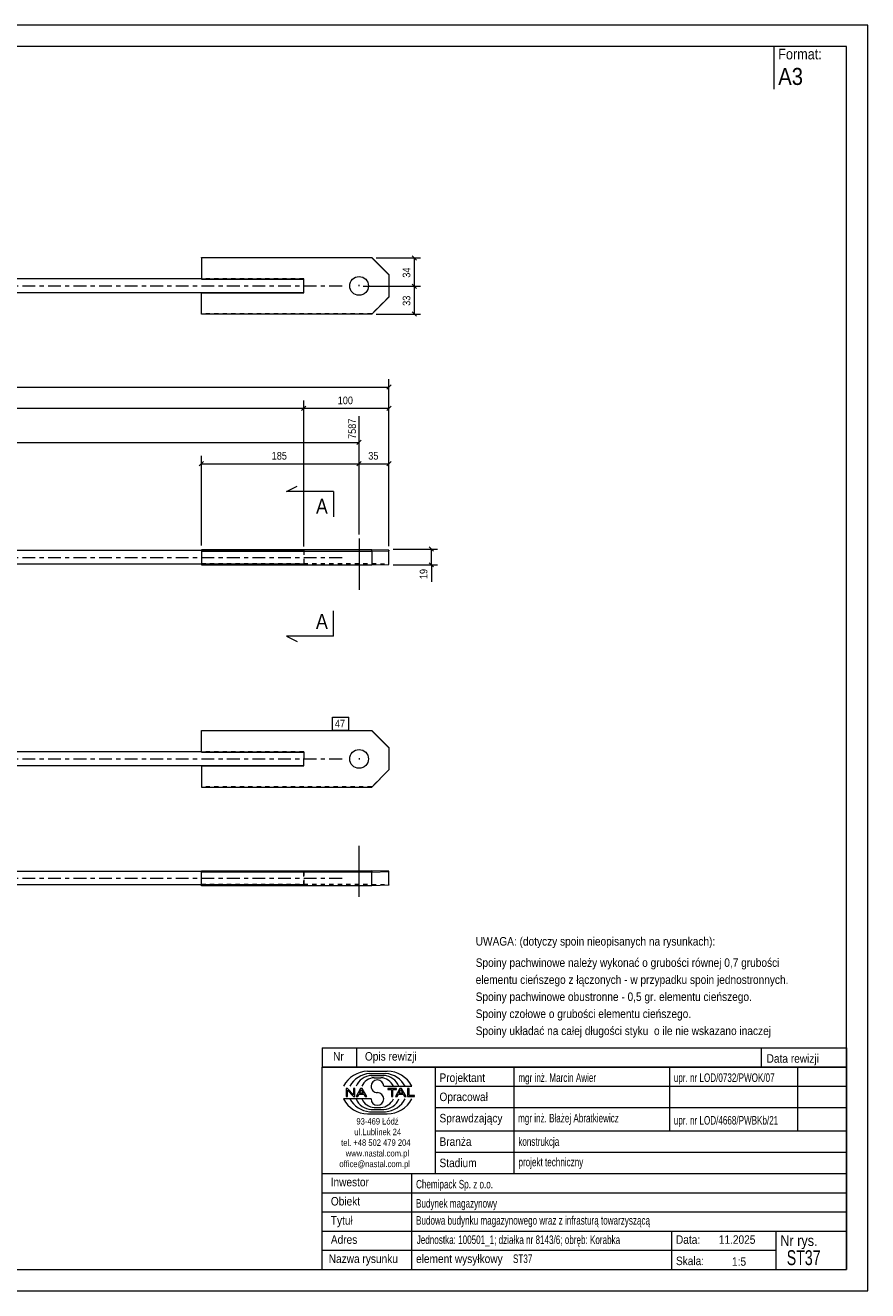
# Model space of a CAD drawing. Header units: millimetres. Extents: x 0 to 420, y 0 to 297.
# Tile 2 of 2: x 222 to 420, y 0 to 297. Entities that reach past the tile are written whole.
import ezdxf

# ---------------------------------------------------------------- set-up
doc = ezdxf.new("R2010")
doc.units = ezdxf.units.MM
for name, pattern in [('XKITLINE00', [0]), ('XKITLINE01', [4, 1, -1, 1, -1]), ('XKITLINE03', [6, 3, -1, 1, -1])]:
    doc.linetypes.add(name, pattern=pattern)
for name, color, linetype, lineweight in [('Arkusz rysunku', 3, 'Continuous', 0), ('Element', 2, 'Continuous', 0), ('Inny typ obiektu', 7, 'Continuous', 0), ('Przekrój', 7, 'Continuous', 0), ('Wymiar', 4, 'Continuous', 0), ('Znak elementu', 2, 'Continuous', 0), ('Śruba', 3, 'Continuous', 0)]:
    doc.layers.add(name, color=color, linetype=linetype, lineweight=lineweight)
doc.styles.add('ARIAL', font='ARIAL.TTF')

msp = doc.modelspace()

# ---------------------------------------------------------------- linework, layer by layer
at = {"layer": 'Arkusz rysunku', "linetype": 'XKITLINE00', "lineweight": 0}
for p, q in [((420, 297), (0, 297)), ((420, 297), (415, 297)), ((420, 0), (420, 297)), ((415, 292), (5, 292)), ((415, 5), (415, 292)), ((5, 5), (415, 5)), ((0, 0), (420, 0))]:
    msp.add_line(p, q, dxfattribs=at)
at = {"layer": 'Element', "linetype": 'XKITLINE00', "lineweight": 0}
for p, q in [((263.62, 242.42), (263.62, 242.5)), ((263.62, 242.5), (303.62, 242.5)), ((263.62, 242.42), (263.62, 237.43)), ((303.62, 242.42), (263.62, 242.42)), ((303.62, 242.5), (307.62, 238.5)), ((303.62, 242.42), (303.62, 242.5)), ((307.62, 238.43), (303.62, 242.42)), ((307.62, 238.5), (307.62, 238.43)), ((307.62, 238.43), (307.62, 233.23)), ((263.62, 237.46), (167.62, 237.46)), ((263.62, 237.43), (287.62, 237.43)), ((287.62, 234.23), (287.62, 237.43)), ((167.62, 234.26), (287.62, 234.26)), ((263.62, 234.23), (263.62, 234.26)), ((263.62, 234.23), (287.62, 234.23)), ((263.62, 229.23), (263.62, 234.23)), ((307.62, 233.23), (303.62, 229.23)), ((303.62, 229.23), (263.62, 229.23)), ((287.62, 173.7), (167.62, 173.7)), ((303.62, 173.88), (263.62, 173.88)), ((263.62, 173.88), (263.62, 173.76)), ((263.62, 173.76), (287.62, 173.76)), ((263.62, 173.76), (263.62, 173.7)), ((287.62, 173.68), (263.62, 173.68)), ((263.62, 173.68), (263.62, 173.56)), ((263.62, 173.56), (303.62, 173.56)), ((263.62, 173.56), (263.62, 170.37)), ((287.62, 173.76), (287.62, 173.68)), ((307.62, 173.78), (303.62, 173.88)), ((303.62, 173.56), (307.62, 173.66)), ((303.62, 173.56), (303.62, 170.37)), ((307.62, 173.66), (307.62, 173.78)), ((307.62, 170.46), (307.62, 173.66)), ((263.62, 170.5), (167.62, 170.5)), ((263.62, 170.37), (303.62, 170.37)), ((303.62, 170.37), (307.62, 170.46)), ((263.62, 126.41), (263.62, 131.49)), ((263.62, 131.49), (303.62, 131.49)), ((303.62, 131.41), (263.62, 131.41)), ((303.62, 131.41), (303.62, 131.49)), ((303.62, 131.49), (307.62, 127.49)), ((307.62, 127.41), (303.62, 131.41)), ((263.62, 126.45), (167.62, 126.45)), ((263.62, 126.41), (287.62, 126.41)), ((287.62, 126.41), (287.62, 124.91)), ((287.62, 124.85), (287.62, 124.91)), ((287.62, 124.85), (287.62, 124.78)), ((287.62, 123.22), (287.62, 124.78)), ((307.62, 127.49), (307.62, 122.22)), ((167.62, 123.25), (287.62, 123.25)), ((263.62, 123.25), (263.62, 118.22)), ((263.62, 123.22), (287.62, 123.22)), ((303.62, 118.22), (307.62, 122.22)), ((263.62, 118.22), (303.62, 118.22)), ((167.62, 98.44), (287.62, 98.44)), ((263.62, 98.58), (263.62, 98.46)), ((263.62, 98.58), (303.62, 98.58)), ((263.62, 98.44), (263.62, 98.46)), ((263.62, 98.46), (287.62, 98.46)), ((263.62, 95.06), (263.62, 98.38)), ((287.62, 98.38), (263.62, 98.38)), ((303.62, 98.26), (263.62, 98.26)), ((287.62, 98.44), (287.62, 98.46)), ((287.62, 98.44), (287.62, 98.42)), ((287.62, 98.42), (287.62, 98.38)), ((307.62, 98.48), (303.62, 98.58)), ((303.62, 98.26), (307.62, 98.36)), ((303.62, 95.06), (303.62, 98.26)), ((307.62, 95.16), (307.62, 98.48)), ((263.62, 95.24), (167.62, 95.24)), ((303.62, 95.06), (263.62, 95.06)), ((307.62, 95.16), (303.62, 95.06))]:
    msp.add_line(p, q, dxfattribs=at)
at = {"layer": 'Element', "linetype": 'XKITLINE01', "lineweight": 0}
for p, q in [((307.62, 238.5), (307.62, 238.5)), ((263.62, 237.5), (287.62, 237.5)), ((287.62, 237.46), (263.62, 237.46)), ((287.62, 237.43), (287.62, 237.5)), ((287.62, 234.26), (287.62, 237.46)), ((263.62, 234.3), (287.62, 234.3)), ((263.62, 234.3), (263.62, 234.26)), ((263.62, 234.26), (263.62, 234.3)), ((307.62, 233.3), (303.62, 229.3)), ((303.62, 229.3), (263.62, 229.3)), ((303.62, 229.23), (303.62, 229.3)), ((263.62, 173.88), (263.62, 173.76)), ((263.62, 173.7), (263.62, 173.56)), ((287.62, 173.76), (287.62, 170.48)), ((287.62, 173.7), (287.62, 170.5)), ((303.62, 173.56), (303.62, 173.88)), ((307.62, 173.78), (307.62, 173.66)), ((263.62, 170.68), (303.62, 170.68)), ((263.62, 170.56), (287.62, 170.56)), ((287.62, 170.5), (263.62, 170.5)), ((263.62, 170.48), (287.62, 170.48)), ((303.62, 170.68), (307.62, 170.58)), ((263.62, 126.49), (287.62, 126.49)), ((287.62, 126.45), (263.62, 126.45)), ((287.62, 126.49), (287.62, 126.41)), ((287.62, 126.49), (287.62, 126.41)), ((287.62, 126.45), (287.62, 124.85)), ((287.62, 124.78), (287.62, 124.91)), ((287.62, 124.78), (287.62, 124.91)), ((287.62, 123.25), (287.62, 124.85)), ((263.62, 123.29), (263.62, 123.25)), ((263.62, 123.25), (263.62, 123.29)), ((263.62, 123.29), (287.62, 123.29)), ((307.62, 122.29), (303.62, 118.29)), ((303.62, 118.29), (263.62, 118.29)), ((303.62, 118.22), (303.62, 118.29)), ((263.62, 98.38), (263.62, 98.58)), ((263.62, 98.38), (263.62, 98.44)), ((263.62, 98.26), (263.62, 98.38)), ((287.62, 98.46), (287.62, 98.42)), ((287.62, 98.42), (287.62, 98.44)), ((287.62, 98.42), (287.62, 95.24)), ((287.62, 95.18), (287.62, 98.38)), ((303.62, 98.58), (303.62, 98.26)), ((307.62, 98.36), (307.62, 98.48)), ((263.62, 95.26), (263.62, 95.38)), ((263.62, 95.38), (303.62, 95.38)), ((287.62, 95.26), (263.62, 95.26)), ((287.62, 95.24), (263.62, 95.24)), ((263.62, 95.06), (263.62, 95.18)), ((263.62, 95.18), (287.62, 95.18)), ((287.62, 95.18), (287.62, 95.26)), ((303.62, 95.38), (307.62, 95.28)), ((307.62, 95.28), (307.62, 95.16))]:
    msp.add_line(p, q, dxfattribs=at)
at = {"layer": 'Element', "linetype": 'XKITLINE03', "lineweight": 0}
for p, q in [((167.62, 235.86), (297.62, 235.86)), ((167.62, 172.1), (297.62, 172.1)), ((167.62, 124.85), (297.62, 124.85)), ((167.62, 96.84), (297.62, 96.84))]:
    msp.add_line(p, q, dxfattribs=at)
at = {"layer": 'Inny typ obiektu', "linetype": 'XKITLINE00', "lineweight": 0}
for p, q in [((398, 292), (398, 282)), ((292, 57), (292, 52.5)), ((292, 57), (415, 57)), ((300, 57), (300, 52.5)), ((395, 57), (395, 52.5)), ((415, 57), (415, 52.5)), ((415, 52.5), (292, 52.5)), ((292, 5), (292, 52.5)), ((292, 52.5), (415, 52.5)), ((302.62, 51.49), (307.23, 51.5)), ((303.07, 50.99), (306.86, 51)), ((303.46, 50.49), (306.45, 50.49)), ((318.5, 52.5), (318.5, 27.5)), ((337, 27.5), (337, 52.5)), ((373.5, 52.5), (373.5, 37.5)), ((403.5, 52.5), (403.5, 37.5)), ((415, 52.5), (415, 5)), ((304.2, 49.98), (305.73, 49.99)), ((306.42, 47.99), (312.98, 47.99)), ((318.5, 48), (415, 48)), ((303.43, 45.01), (297, 45.01)), ((297.93, 47.44), (297.57, 47.44)), ((297.57, 47.44), (297.57, 45.56)), ((297.57, 45.56), (297.9, 45.56)), ((297.9, 47.04), (299.29, 45.56)), ((297.9, 45.56), (297.9, 47.04)), ((299.31, 45.96), (297.93, 47.44)), ((299.29, 45.56), (299.65, 45.56)), ((299.65, 47.44), (299.31, 47.44)), ((299.31, 47.44), (299.31, 45.96)), ((299.65, 45.56), (299.65, 47.44)), ((300.96, 47.44), (299.94, 45.56)), ((299.94, 45.56), (300.31, 45.56)), ((300.31, 45.56), (300.61, 46.13)), ((300.61, 46.13), (301.71, 46.13)), ((300.71, 46.33), (301.14, 47.24)), ((301.6, 46.33), (300.71, 46.33)), ((301.33, 47.44), (300.96, 47.44)), ((301.14, 47.24), (301.6, 46.33)), ((302.41, 45.56), (301.33, 47.44)), ((301.71, 46.13), (302.02, 45.56)), ((302.02, 45.56), (302.41, 45.56)), ((309.43, 47.44), (307.34, 47.44)), ((307.34, 47.44), (307.34, 47.22)), ((307.34, 47.22), (308.21, 47.22)), ((308.21, 47.22), (308.21, 45.56)), ((308.21, 45.56), (308.56, 45.56)), ((308.56, 45.56), (308.56, 47.22)), ((308.56, 47.22), (309.43, 47.22)), ((310.21, 47.44), (309.2, 45.56)), ((309.2, 45.56), (309.57, 45.56)), ((309.43, 47.22), (309.43, 47.44)), ((309.57, 45.56), (309.86, 46.13)), ((309.86, 46.13), (310.96, 46.13)), ((309.96, 46.33), (310.39, 47.24)), ((310.86, 46.33), (309.96, 46.33)), ((310.59, 47.44), (310.21, 47.44)), ((310.4, 47.24), (310.39, 47.24)), ((310.4, 47.24), (310.86, 46.33)), ((311.67, 45.56), (310.59, 47.44)), ((310.96, 46.13), (311.27, 45.56)), ((311.27, 45.56), (311.67, 45.56)), ((312.36, 47.44), (312.01, 47.44)), ((312.01, 47.44), (312.01, 45.56)), ((312.01, 45.56), (313.66, 45.56)), ((312.36, 45.78), (312.36, 47.44)), ((313.66, 45.78), (312.36, 45.78)), ((313.66, 45.56), (313.66, 45.78)), ((303.07, 42.01), (306.86, 42)), ((303.46, 42.51), (306.45, 42.51)), ((304.2, 43.02), (305.73, 43.01)), ((318.5, 43), (415, 43)), ((302.62, 41.51), (307.23, 41.5)), ((318.5, 37.5), (415, 37.5)), ((318.5, 32.5), (415, 32.5)), ((292, 27.5), (415, 27.5)), ((313, 5), (313, 27.5)), ((292, 23), (415, 23)), ((292, 18.5), (415, 18.5)), ((292, 14), (415, 14)), ((374, 5), (374, 14)), ((398.5, 5), (398.5, 14)), ((292, 9.5), (398.5, 9.5)), ((292, 5), (415, 5))]:
    msp.add_line(p, q, dxfattribs=at)
for centre, radius, start, end in [((302.72, 45.08), 6.42, 90.8317, 153.0136), ((303.67, 45), 6.02, 95.7347, 150.2266), ((306.22, 46.41), 4.08, 22.7023, 86.7527), ((306.24, 44.98), 6.04, 29.8256, 84.1252), ((307.25, 45.07), 6.43, 27.0191, 90.199), ((303.7, 46.42), 4.07, 93.3428, 157.3393), ((304.33, 46.6), 3.38, 92.229, 155.8008), ((304.92, 47.99), 1.49, 0.0741, 179.9259), ((304.92, 47.99), 1.49, 179.9259, 270), ((305.59, 46.6), 3.39, 24.2351, 87.5913), ((302.72, 47.92), 6.42, 206.9864, 269.1683), ((303.67, 48), 6.02, 209.7734, 264.2653), ((303.7, 46.58), 4.07, 202.6607, 266.6572), ((304.33, 46.4), 3.38, 204.1992, 267.771), ((304.92, 45.01), 1.49, 180.0741, 359.9259), ((304.92, 45), 1.49, 0.0741, 90), ((305.59, 46.4), 3.39, 272.4087, 335.7649), ((306.22, 46.59), 4.08, 273.2473, 337.2977), ((306.24, 48.02), 6.04, 275.8748, 330.1744), ((307.25, 47.93), 6.43, 269.801, 332.9809)]:
    msp.add_arc(centre, radius, start, end, dxfattribs=at)
at = {"layer": 'Przekrój', "linetype": 'XKITLINE00', "lineweight": 0}
for p, q in [((283.62, 187.61), (286.12, 188.86)), ((288.62, 187.61), (283.62, 187.61)), ((294.62, 187.61), (288.62, 187.61)), ((294.62, 187.61), (294.62, 181.61)), ((294.62, 153.59), (294.62, 159.59)), ((283.62, 153.59), (286.12, 152.34)), ((288.62, 153.59), (283.62, 153.59)), ((294.62, 153.59), (288.62, 153.59))]:
    msp.add_line(p, q, dxfattribs=at)
at = {"layer": 'Wymiar', "linetype": 'XKITLINE00', "lineweight": 0}
for p, q in [((304.62, 242.42), (315.06, 242.42)), ((313.11, 242.93), (314.13, 241.91)), ((313.62, 235.76), (313.62, 242.42)), ((301.62, 235.76), (315.06, 235.76)), ((301.62, 235.76), (315.06, 235.76)), ((313.11, 236.27), (314.13, 235.25)), ((313.11, 236.27), (314.13, 235.25)), ((313.62, 229.23), (313.62, 235.76)), ((304.62, 229.23), (315.06, 229.23)), ((313.11, 229.74), (314.13, 228.72)), ((307.62, 174.78), (307.62, 213.96)), ((26.62, 212.1), (307.62, 212.1)), ((308.13, 212.61), (307.11, 211.6)), ((287.62, 174.7), (287.62, 208.96)), ((287.62, 174.7), (287.62, 208.96)), ((307.62, 174.78), (307.62, 208.96)), ((46.62, 207.1), (287.62, 207.1)), ((288.13, 207.61), (287.11, 206.6)), ((288.13, 207.61), (287.11, 206.6)), ((287.62, 207.1), (307.62, 207.1)), ((300.62, 177.51), (300.62, 205.26)), ((308.13, 207.61), (307.11, 206.6)), ((46.62, 199.1), (300.62, 199.1)), ((301.13, 199.61), (300.11, 198.6)), ((264.13, 194.61), (263.11, 193.6)), ((263.62, 174.88), (263.62, 195.96)), ((263.62, 194.1), (300.62, 194.1)), ((301.13, 194.61), (300.11, 193.6)), ((301.13, 194.61), (300.11, 193.6)), ((300.62, 177.51), (300.62, 195.96)), ((300.62, 177.51), (300.62, 195.96)), ((300.62, 194.1), (307.62, 194.1)), ((308.13, 194.61), (307.11, 193.6)), ((307.62, 174.78), (307.62, 195.96)), ((308.62, 174.06), (319.06, 174.06)), ((317.11, 174.57), (318.13, 173.55)), ((317.62, 170.37), (317.62, 174.06)), ((308.62, 170.37), (319.06, 170.37)), ((317.11, 170.87), (318.13, 169.86)), ((317.62, 170.37), (317.62, 166.35)), ((317.62, 170.37), (317.62, 166.35))]:
    msp.add_line(p, q, dxfattribs=at)
at = {"layer": 'Znak elementu', "linetype": 'XKITLINE00', "lineweight": 0}
for p, q in [((294.35, 134.59), (298.22, 134.59)), ((294.35, 131.59), (294.35, 134.59)), ((298.22, 131.59), (298.22, 134.59)), ((294.35, 131.59), (298.22, 131.59))]:
    msp.add_line(p, q, dxfattribs=at)
at = {"layer": 'Śruba', "linetype": 'XKITLINE00', "lineweight": 0}
for p, q in [((300.62, 235.76), (300.62, 236.05)), ((300.62, 176.51), (300.62, 164.52)), ((300.62, 124.96), (300.62, 124.67)), ((300.62, 92.43), (300.62, 104.43))]:
    msp.add_line(p, q, dxfattribs=at)
for centre in [(300.62, 235.83), (300.62, 124.81)]:
    msp.add_circle(centre, 2.2, dxfattribs=at)

# ---------------------------------------------------------------- texts
at = {"layer": 'Inny typ obiektu', "style": 'ARIAL'}
for s, height, width, p in [('Format:', 2.5, 0.85, (399, 289)), ('A3', 4, 0.85, (399, 283)), ('UWAGA: (dotyczy spoin nieopisanych na rysunkach):', 2, 0.85, (328, 81)), ('Spoiny pachwinowe należy wykonać o grubości równej 0,7 grubości', 2, 0.85, (328, 76)), ('elementu cieńszego z łączonych - w przypadku spoin jednostronnych.', 2, 0.85, (328, 72)), ('Spoiny pachwinowe obustronne - 0,5 gr. elementu cieńszego.', 2, 0.85, (328, 68)), ('Spoiny czołowe o grubości elementu cieńszego.', 2, 0.85, (328, 64)), ('Spoiny układać na całej długości styku  o ile nie wskazano inaczej', 2, 0.85, (328, 60)), ('Nr', 2, 0.85, (294.54, 54)), ('Opis rewizji', 2, 0.85, (302, 54)), ('Data rewizji', 2, 0.85, (396.28, 53.5)), ('Projektant', 2, 0.85, (319.5, 49)), ('mgr inż. Marcin Awier', 2, 0.68, (338, 49)), ('upr. nr LOD/0732/PWOK/07', 2, 0.68, (374.5, 49)), ('Opracował', 2, 0.85, (319.5, 44.5)), ('Sprawdzający', 2, 0.85, (319.5, 39.5)), ('mgr inż. Błażej Abratkiewicz', 2, 0.68, (337.94, 39.5)), ('93-469 Łódź', 1.5, 0.85, (300, 39)), ('upr. nr LOD/4668/PWBKb/21', 2, 0.68, (374.5, 39)), ('ul.Lublinek 24', 1.5, 0.85, (299.5, 36.5)), ('Branża', 2, 0.85, (319.5, 34)), ('konstrukcja', 2, 0.68, (338, 34)), ('tel. +48 502 479 204', 1.5, 0.85, (296.41, 34)), ('www.nastal.com.pl', 1.5, 0.85, (297.5, 31.5)), ('office@nastal.com.pl', 1.5, 0.85, (296, 29)), ('Stadium', 2, 0.85, (319.5, 29)), ('projekt techniczny', 2, 0.68, (338.04, 29.19)), ('Inwestor', 2, 0.85, (293.96, 24.5)), ('Chemipack Sp. z o.o.', 2, 0.68, (314, 24)), ('Obiekt', 2, 0.85, (294, 20)), ('Budynek magazynowy', 2, 0.68, (314, 19.5)), ('Tytuł', 2, 0.85, (294, 15.5)), ('Budowa budynku magazynowego wraz z infrasturą towarzyszącą', 2, 0.68, (314, 15.5)), ('Adres', 2, 0.85, (294, 11)), ('Jednostka: 100501_1; działka nr 8143/6; obręb: Korabka', 2, 0.68, (314.16, 10.96)), ('Data:', 2, 0.85, (375, 11)), ('11.2025', 2, 0.85, (385.06, 11)), ('Nr rys.', 2.5, 0.85, (399.5, 10.5)), ('ST37', 3.5, 0.68, (401, 6)), ('Nazwa rysunku', 2, 0.85, (293.5, 6.5)), ('element wysyłkowy', 2, 0.85, (314, 6.5)), ('ST37', 2, 0.68, (336.75, 6.5)), ('Skala:', 2, 0.85, (375, 6)), ('1:5', 2, 0.85, (388.16, 5.85))]:
    msp.add_text(s, height=height, dxfattribs=dict(at, width=width)).set_placement(p)
at = {"layer": 'Przekrój', "style": 'ARIAL', "width": 0.85}
for p in [(290.51, 182.36), (290.51, 155.34)]:
    msp.add_text('A', height=3.5, dxfattribs=at).set_placement(p)
at = {"layer": 'Wymiar', "style": 'ARIAL', "width": 0.85}
for s, p in [('34', (312.66, 237.76)), ('33', (312.66, 231.16)), ('7587', (299.9, 199.92)), ('19', (316.66, 167.02))]:
    msp.add_text(s, height=1.8, rotation=90.0002, dxfattribs=at).set_placement(p)
for s, p in [('100', (295.62, 208.06)), ('185', (280.12, 195.06)), ('35', (302.78, 195.06))]:
    msp.add_text(s, height=1.8, dxfattribs=at).set_placement(p)
at = {"layer": 'Znak elementu', "style": 'ARIAL', "width": 0.85}
msp.add_text('47', height=1.8, dxfattribs=at).set_placement((294.95, 132.19))

doc.saveas('drawing.dxf')
